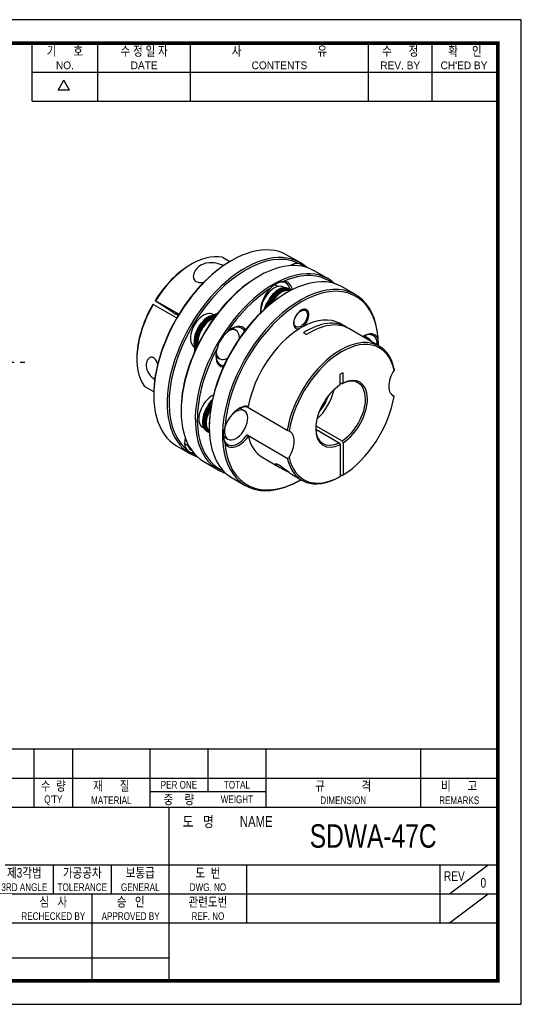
# Model space of a CAD drawing. Header units: millimetres. Extents: x 0 to 297, y 0 to 210.
# Tile 2 of 2: x 190 to 297, y 0 to 210. Entities that reach past the tile are written whole.
import ezdxf
from ezdxf.enums import TextEntityAlignment as Align

# ---------------------------------------------------------------- set-up
doc = ezdxf.new("R2010")
doc.units = ezdxf.units.MM
doc.header["$LTSCALE"] = 5
doc.linetypes.add('CENTER', pattern=[2, 1.25, -0.25, 0.25, -0.25])
doc.layers.get('0').update_dxf_attribs({"linetype": 'CONTINUOUS'})
for name, color, linetype in [('BM', 2, 'CONTINUOUS'), ('CT', 1, 'CENTER'), ('D', 7, 'CONTINUOUS')]:
    doc.layers.add(name, color=color, linetype=linetype)
doc.styles.get("Standard").update_dxf_attribs({"font": 'Gulim.ttf', "width": 0.8, "height": 3})

msp = doc.modelspace()

# ---------------------------------------------------------------- linework, layer by layer
for p, q in [((192.71392, 192.64074), (192.71392, 205)), ((206.72109, 192.64074), (206.72109, 205)), ((226.49591, 192.64074), (226.49591, 205)), ((264.39765, 192.64074), (264.39765, 205)), ((277.99284, 192.64074), (277.99284, 205)), ((192.71392, 198.82037), (291.58802, 198.82037)), ((198.25647, 194.97648), (199.49239, 197.11716)), ((200.72832, 194.97648), (199.49239, 197.11716)), ((200.72832, 194.97648), (198.25647, 194.97648)), ((192.71392, 192.64074), (291.58802, 192.64074)), ((292, 54.43705), (147.8086, 54.43705)), ((193.1259, 54.43705), (193.1259, 42.07779)), ((201.36541, 54.43705), (201.36541, 42.07779)), ((217.84443, 54.43705), (217.84443, 42.07779)), ((230.20369, 54.43705), (230.20369, 45.37359)), ((242.56295, 54.43705), (242.56295, 42.07779)), ((275.52098, 54.43705), (275.52098, 42.07779)), ((147.8086, 48.25742), (292, 48.25742)), ((217.84443, 45.37359), (242.56295, 45.37359)), ((147.8086, 42.07779), (292, 42.07779)), ((221.96418, 5), (221.96418, 42.07779)), ((147.8086, 29.71852), (292, 29.71852)), ((197.24565, 29.71852), (197.24565, 23.53889)), ((209.60492, 29.71852), (209.60492, 23.53889)), ((238.4432, 29.71852), (238.4432, 17.35926)), ((279.64074, 29.71852), (279.64074, 17.35926)), ((281.70061, 23.53889), (289.94012, 29.71852)), ((147.8086, 23.53889), (221.96418, 23.53889)), ((205.48516, 23.53889), (205.48516, 5)), ((221.96418, 23.53889), (292, 23.53889)), ((281.70061, 17.35926), (289.94012, 23.53889)), ((147.8086, 17.35926), (292, 17.35926)), ((147.8086, 9.87984), (221.96418, 9.87984))]:
    msp.add_line(p, q)
msp.add_lwpolyline([(297, 210), (0, 210), (0, 0), (297, 0)], close=True)
msp.add_lwpolyline([(292, 205, 0.8, 0.8, 0), (5, 205, 0.8, 0.8, 0), (5, 5, 0.8, 0.8, 0), (292, 5, 0.8, 0.8, 0)], format="xyseb", close=True)
at = {"layer": 'BM', "ltscale": 25.4}
for p, q in [((249.86546, 158.18009), (247.03703, 159.81308)), ((226.73104, 157.87348), (226.51891, 157.75101)), ((233.30234, 159.32735), (234.88314, 158.41467)), ((235.28703, 158.64916), (235.0749, 158.52668)), ((248.40672, 157.56573), (248.14772, 157.71526)), ((255.87587, 154.70998), (252.83531, 156.46545)), ((241.08531, 155.30152), (240.96975, 155.2348)), ((245.10819, 153.08773), (244.43758, 153.47491)), ((246.53991, 152.83848), (246.32644, 152.96173)), ((247.09572, 151.83141), (246.88359, 151.70894)), ((247.57868, 152.51789), (247.36655, 152.64036)), ((247.79082, 152.39541), (247.57868, 152.51789)), ((247.95388, 152.30127), (247.79082, 152.39541)), ((261.67414, 151.36234), (258.84572, 152.99534)), ((218.47683, 149.30015), (218.54423, 149.27333)), ((223.53802, 146.39016), (218.54423, 149.27333)), ((222.99637, 147.39061), (218.94226, 150.07003)), ((219.00966, 150.04321), (218.94226, 150.07003)), ((223.99891, 147.16266), (219.00966, 150.04321)), ((243.02336, 149.46199), (242.81123, 149.58446)), ((243.23549, 149.33951), (243.02336, 149.46199)), ((243.38497, 149.25321), (243.23549, 149.33951)), ((222.99637, 147.39061), (223.35343, 147.17235)), ((223.83585, 146.89382), (223.35343, 147.17235)), ((231.40911, 147.0748), (231.28549, 147.14618)), ((250.98329, 147.96369), (250.87723, 148.02493)), ((230.81522, 146.8621), (231.02735, 146.73963)), ((231.23948, 146.61715), (231.02735, 146.73963)), ((231.45161, 146.49468), (231.23948, 146.61715)), ((259.58836, 144.48367), (258.38628, 145.17769)), ((236.19737, 143.73295), (235.41955, 144.18203)), ((248.87723, 144.56082), (248.98329, 144.49959)), ((250.59004, 143.20667), (251.22644, 142.83924)), ((266.73014, 140.36036), (260.22475, 144.11625)), ((227.26342, 140.98699), (227.47555, 140.86451)), ((227.68769, 140.74204), (227.47555, 140.86451)), ((227.89982, 140.61956), (227.68769, 140.74204)), ((264.47269, 142.01598), (263.5181, 142.56712)), ((227.28549, 140.21798), (227.35026, 140.18058)), ((266.54115, 140.496), (266.54115, 140.60458)), ((215.06378, 137.91014), (215.06378, 137.66519)), ((231.91955, 138.11985), (232.69737, 137.67078)), ((258.98419, 134.69147), (258.3478, 134.32145)), ((258.98419, 134.69147), (258.99098, 132.48026)), ((269.85186, 135.64948), (269.87953, 135.25119)), ((258.3478, 134.32145), (258.35459, 132.11023)), ((258.7796, 132.35779), (258.35307, 132.60405)), ((258.7796, 132.35779), (258.99098, 132.48026)), ((218.67594, 130.62474), (216.65544, 131.79128)), ((218.67002, 130.1126), (218.67002, 129.86765)), ((269.87004, 129.72684), (269.37467, 130.01284)), ((269.89668, 129.66507), (269.87004, 129.72684)), ((224.4683, 126.76496), (224.4683, 126.52002)), ((230.47732, 127.62872), (230.26519, 127.75119)), ((230.68946, 127.50624), (230.47732, 127.62872)), ((230.83427, 127.42264), (230.68946, 127.50624)), ((237.95636, 126.59841), (237.00176, 127.14955)), ((238.79819, 127.51983), (238.53424, 127.35485)), ((247.09023, 122.41505), (238.53424, 127.35485)), ((229.07983, 123.06302), (229.32866, 122.91936)), ((229.91355, 122.30253), (230.12568, 122.18005)), ((230.12568, 122.18005), (230.33782, 122.05758)), ((230.33782, 122.05758), (230.50631, 121.9603)), ((230.47871, 123.16355), (230.47871, 123.04991)), ((247.48786, 122.23186), (247.09023, 122.41505)), ((253.1853, 122.66818), (258.18067, 119.78409)), ((253.20273, 123.39555), (258.81707, 120.15412)), ((233.50176, 121.08737), (234.45636, 120.53624)), ((238.55242, 121.43221), (247.10842, 116.4924)), ((238.55242, 121.43221), (238.81795, 121.08346)), ((258.18067, 119.78409), (258.39356, 119.41668)), ((259.02995, 119.7867), (258.81707, 120.15412)), ((259.02995, 119.7867), (259.05098, 112.93482)), ((223.53703, 119.10989), (226.36546, 117.4769)), ((225.25478, 119.57472), (225.94823, 119.17435)), ((226.66648, 118.18232), (226.74924, 118.13453)), ((258.39356, 119.41668), (258.41459, 112.56479)), ((229.33531, 115.76225), (232.37587, 114.00679)), ((241.88628, 116.59885), (245.50191, 114.51136)), ((247.10842, 116.4924), (247.50501, 116.64574)), ((235.34572, 112.29214), (238.17414, 110.65915)), ((248.17009, 112.97089), (250.23014, 111.78152)), ((249.92414, 111.82308), (250.04115, 111.89063)), ((258.41459, 112.56479), (258.20321, 112.44266)), ((258.41308, 113.05894), (258.8396, 112.81268)), ((258.8396, 112.81268), (259.05098, 112.93482))]:
    msp.add_line(p, q, dxfattribs=at)
for centre, radius, start, end in [((250.75172, 138.09365), 19.73924, 119.6928924, 122.8978102), ((246.79241, 149.91772), 4.29301, 96.2980977, 140.1759218), ((441.30407, 15.69433), 247.24411, 148.3817864, 149.3081871), ((238.88683, 138.15969), 6.94884, 132.1280275, 165.5619459), ((250.93104, 142.89372), 1.70305, 107.7670684, 132.5834896), ((244.51502, 140.32368), 22.02546, 0.3945242, 4.4193895), ((251.13096, 123.32659), 20.6556, 175.6504179, 180.4834049), ((237.92087, 121.39811), 4.4384, 158.6328972, 201.7189036)]:
    msp.add_arc(centre, radius, start, end, dxfattribs=at)
for centre, major_axis, ratio, start_param, end_param in [((235.28703, 139.46149), (11.75, 20.3516), 0.577350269, 0, 3.141592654), ((226.73104, 144.40129), (8.25, 14.28942), 0.577350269, 0.187113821, 1.508613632), ((238.32759, 137.70602), (11.6, 20.09179), 0.577350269, 0.051390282, 3.020389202), ((238.11546, 137.82849), (-11.75, -20.3516), 0.577350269, 3.014877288, 6.283185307), ((241.08531, 136.11385), (11.75, 20.3516), 0.577350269, 0, 3.141592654), ((235.0749, 139.58396), (-11.6, -20.09179), 0.577350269, 3.926990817, 5.497787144), ((226.51891, 144.52377), (8.1, 14.02961), 0.577350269, 0.785398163, 1.50810839), ((248.02406, 153.7452), (2.4, 4.15692), 0.577350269, 0.394777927, 0.843628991), ((247.81193, 153.86768), (-2.25, -3.89711), 0.577350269, 2.906534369, 3.894189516), ((244.12587, 134.35838), (-11.75, -20.3516), 0.577350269, 3.014877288, 6.283185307), ((247.09572, 132.64374), (11.75, 20.3516), 0.577350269, 0, 3.141592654), ((244.338, 134.23591), (-11.6, -20.09179), 0.577350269, 3.077426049, 3.805787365), ((240.87318, 136.23633), (11.6, 20.09179), 0.577350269, 0.836788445, 1.449592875), ((249.92414, 131.01075), (-11.75, -20.3516), 0.577350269, 2.35619449, 6.283185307), ((250.13628, 130.88827), (-11.6, -20.09179), 0.577350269, 2.446030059, 5.415028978), ((244.32644, 149.49762), (2, 3.4641), 0.577350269, 0, 2.451198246), ((241.87448, 217.10984), (-40, -69.28203), 0.577350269, 0.832743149, 0.835784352), ((241.87448, 217.10984), (-40, -69.28203), 0.577350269, 0.832743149, 0.835784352), ((244.58857, 149.92551), (2.25, 3.89711), 0.577350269, 0, 0.785398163), ((241.33588, 151.80345), (2.4, 4.15692), 0.577350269, 5.387085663, 5.46602751), ((241.54802, 151.68098), (-2.25, -3.89711), 0.577350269, 2.300038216, 2.388995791), ((244.80071, 149.80304), (-2.4, -4.15692), 0.577350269, 2.526700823, 3.46239972), ((244.58857, 149.92551), (2.25, 3.89711), 0.577350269, 5.689968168, 6.283185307), ((246.88359, 132.76621), (-11.6, -20.09179), 0.577350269, 3.926990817, 5.415028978), ((244.338, 134.23591), (11.6, 20.09179), 0.577350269, 0.836788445, 1.449592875), ((244.80071, 149.80304), (-2.4, -4.15692), 0.577350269, 4.321768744, 5.594162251), ((245.24568, 148.9669), (-2.12087, -3.67346), 0.577350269, 3.141592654, 4.873968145), ((245.45781, 148.84443), (-2.12087, -3.67346), 0.577350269, 3.141592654, 4.873968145), ((245.45781, 148.84443), (-2.12087, -3.67346), 0.577350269, 3.141592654, 4.873968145), ((245.66994, 148.72195), (-2.12087, -3.67346), 0.577350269, 3.141592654, 4.873968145), ((245.66994, 148.72195), (-2.12087, -3.67346), 0.577350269, 3.141592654, 4.873968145), ((245.88207, 148.59948), (-2.12087, -3.67346), 0.577350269, 3.165034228, 4.83623902), ((245.88207, 148.59948), (2, 3.4641), 0.577350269, 0.0955945, 1.621254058), ((226.73104, 144.40129), (8.25, 14.28942), 0.577350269, 1.563165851, 2.884665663), ((226.51891, 144.52377), (-8.1, -14.02961), 0.577350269, 4.705263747, 5.497787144), ((196.89717, 161.23178), (40, 69.28203), 0.577350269, 4.854392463, 4.873968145), ((197.1093, 161.1093), (40, 69.28203), 0.577350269, 4.862011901, 4.873968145), ((197.1093, 161.1093), (40, 69.28203), 0.577350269, 4.862011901, 4.873968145), ((197.32144, 160.98683), (40, 69.28203), 0.577350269, 4.86916908, 4.873968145), ((197.32144, 160.98683), (40, 69.28203), 0.577350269, 4.86916908, 4.873968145), ((225.05317, 146.33259), (1.79712, -1.08645), 0.02849532, 2.257943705, 4.025169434), ((229.28549, 143.68208), (2, 3.4641), 0.577350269, 0, 3.141592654), ((241.66235, 217.23231), (-40, -69.28203), 0.577350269, 0.592451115, 0.618559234), ((241.87448, 217.10984), (-40, -69.28203), 0.577350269, 0.592451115, 0.610814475), ((241.87448, 217.10984), (-40, -69.28203), 0.577350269, 0.592451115, 0.610814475), ((244.58857, 149.92551), (2.25, 3.89711), 0.577350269, 2.388995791, 2.523125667), ((250.08936, 146.1704), (1.15, 1.99186), 0.577350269, 4.126297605, 10.017946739), ((249.87723, 146.29287), (1, 1.73205), 0.577350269, 0, 0.7129575), ((230.24008, 143.13094), (-2.12087, -3.67346), 0.577350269, 3.734043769, 5.620921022), ((230.45221, 143.00847), (-2.12087, -3.67346), 0.577350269, 3.734043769, 5.620921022), ((230.45221, 143.00847), (2.12087, 3.67346), 0.577350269, 0.592451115, 2.479328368), ((230.66435, 142.88599), (2.12087, 3.67346), 0.577350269, 0.592451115, 2.479328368), ((230.66435, 142.88599), (2.12087, 3.67346), 0.577350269, 0.592451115, 2.479328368), ((230.87648, 142.76352), (2.12087, 3.67346), 0.577350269, 0.592451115, 2.479328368), ((230.87648, 142.76352), (-2, -3.4641), 0.577350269, 3.725878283, 5.635537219), ((242.08662, 216.98736), (-40, -69.28203), 0.577350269, 0.592451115, 0.603237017), ((242.08662, 216.98736), (-40, -69.28203), 0.577350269, 0.592451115, 0.603237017), ((242.29875, 216.86489), (-40, -69.28203), 0.577350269, 0.592451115, 0.595812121), ((235.29589, 140.21197), (-2.4, -4.15692), 0.577350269, 2.880044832, 4.247797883), ((249.87723, 146.29287), (1, 1.73205), 0.577350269, 2.428635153, 3.141592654), ((250.13628, 130.88827), (-8.25, -14.28942), 0.577350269, 3.141592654, 3.903411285), ((251.33836, 130.19425), (-8.25, -14.28942), 0.577350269, 3.103013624, 3.991172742), ((251.97475, 129.82683), (-8.25, -14.28942), 0.577350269, 3.141592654, 3.991172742), ((234.44737, 140.70187), (1.75, 3.03109), 0.577350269, 0, 0.728644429), ((235.08376, 140.33444), (2.25, 3.89711), 0.577350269, 0, 0.752596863), ((234.44737, 140.70187), (1.75, 3.03109), 0.577350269, 5.474819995, 6.283185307), ((235.08376, 140.33444), (2.25, 3.89711), 0.577350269, 5.9265248, 6.283185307), ((250.13628, 130.88827), (8.25, 14.28942), 0.577350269, 0.816055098, 2.118087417), ((263.39445, 138.59706), (-2.4, -4.15692), 0.577350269, 2.789417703, 3.984082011), ((263.18231, 138.71953), (-2.25, -3.89711), 0.577350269, 2.360267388, 3.894189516), ((240.87318, 136.23633), (11.6, 20.09179), 0.577350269, 1.622186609, 2.35619449), ((171.12318, 100.55164), (40, 69.28203), 0.577350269, 5.593952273, 5.620921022), ((171.33531, 100.42917), (40, 69.28203), 0.577350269, 5.601890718, 5.620921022), ((171.33531, 100.42917), (40, 69.28203), 0.577350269, 5.601890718, 5.620921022), ((171.54745, 100.30669), (40, 69.28203), 0.577350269, 5.609631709, 5.620921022), ((171.54745, 100.30669), (40, 69.28203), 0.577350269, 5.609631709, 5.620921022), ((258.48014, 126.07094), (-8.25, -14.28942), 0.577350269, 2.581753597, 5.279305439), ((258.69227, 125.94847), (-8.1, -14.02961), 0.577350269, 2.572878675, 5.288180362), ((262.72269, 138.98489), (1.75, 3.03109), 0.577350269, 0, 0.420628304), ((262.72269, 138.98489), (1.75, 3.03109), 0.577350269, 5.862557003, 6.283185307), ((244.338, 134.23591), (11.6, 20.09179), 0.577350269, 1.622186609, 3.205759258), ((171.75958, 100.18422), (40, 69.28203), 0.577350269, 5.61719389, 5.620921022), ((235.29589, 140.21197), (-2.4, -4.15692), 0.577350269, 5.107166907, 6.489826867), ((234.44737, 140.70187), (1.75, 3.03109), 0.577350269, 2.412948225, 3.898700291), ((235.08376, 140.33444), (2.25, 3.89711), 0.577350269, 2.388995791, 3.444306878), ((271.95044, 133.65725), (2.25, 3.89711), 0.577350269, 1.494067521, 3.225398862), ((258.48014, 126.07094), (-3.75, -6.49519), 0.577350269, 0.848972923, 3.87049346), ((258.69227, 125.94847), (-3.9, -6.755), 0.577350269, 0.846661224, 3.872805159), ((258.69227, 125.94847), (3.9, 6.755), 0.577350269, 0.846661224, 3.872805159), ((251.97475, 129.82683), (-3.75, -6.49519), 0.577350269, 1.061099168, 2.080493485), ((231.07983, 126.52713), (2, 3.4641), 0.577350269, 0.685167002, 3.141592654), ((196.89717, 161.23178), (40, 69.28203), 0.577350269, 4.557887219, 4.577236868), ((197.1093, 161.1093), (40, 69.28203), 0.577350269, 4.557887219, 4.56964673), ((197.1093, 161.1093), (40, 69.28203), 0.577350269, 4.557887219, 4.56964673), ((251.33836, 130.19425), (-3.75, -6.49519), 0.577350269, 1.285990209, 1.855602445), ((258.69227, 125.94847), (-8.1, -14.02961), 0.577350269, 0.816718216, 2.146587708), ((232.03443, 125.97599), (2.12087, 3.67346), 0.577350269, 1.416294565, 3.141592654), ((232.24656, 125.85352), (2.12087, 3.67346), 0.577350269, 1.416294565, 3.141592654), ((232.24656, 125.85352), (2.12087, 3.67346), 0.577350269, 1.416294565, 3.141592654), ((232.45869, 125.73104), (2.12087, 3.67346), 0.577350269, 1.416294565, 3.141592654), ((232.45869, 125.73104), (2.12087, 3.67346), 0.577350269, 1.416294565, 3.141592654), ((232.67082, 125.60857), (-2, -3.4641), 0.577350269, 4.67217936, 6.189680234), ((232.67082, 125.60857), (2.12087, 3.67346), 0.577350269, 1.456738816, 3.120773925), ((197.32144, 160.98683), (40, 69.28203), 0.577350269, 4.557887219, 4.562519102), ((197.32144, 160.98683), (40, 69.28203), 0.577350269, 4.557887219, 4.562519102), ((236.20636, 123.56733), (1.75, 3.03109), 0.577350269, 1.870609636, 6.283185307), ((236.87811, 123.17949), (-2.4, -4.15692), 0.577350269, 3.325696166, 5.071641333), ((236.20636, 123.56733), (1.75, 3.03109), 0.577350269, 0, 1.270983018), ((236.66598, 123.30196), (2.25, 3.89711), 0.577350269, 0.157878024, 0.752596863), ((245.4341, 118.23969), (-2.25, -3.89711), 0.577350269, 1.494067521, 3.225398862), ((258.48014, 126.07094), (3.75, 6.49519), 0.577350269, 2.375999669, 3.87049346), ((228.63112, 121.66683), (-2.4, -4.15692), 0.577350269, 5.226286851, 5.81859421), ((228.41899, 121.78931), (-2.25, -3.89711), 0.577350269, 5.530588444, 6.283185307), ((236.66598, 123.30196), (2.25, 3.89711), 0.577350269, 2.35619449, 4.561588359), ((236.87811, 123.17949), (2.4, 4.15692), 0.577350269, 2.789417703, 4.53536287), ((250.13628, 130.88827), (11.6, 20.09179), 0.577350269, 2.446030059, 3.921175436), ((250.13628, 130.88827), (8.25, 14.28942), 0.577350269, 2.601378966, 3.141592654), ((228.66648, 121.64642), (2, 3.4641), 0.577350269, 2.473706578, 3.141592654), ((228.41899, 121.78931), (-2.25, -3.89711), 0.577350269, 0, 0.35604191), ((238.11546, 137.82849), (-11.75, -20.3516), 0.577350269, 0, 0.126715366), ((238.32759, 137.70602), (-11.6, -20.09179), 0.577350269, 0.051390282, 0.064166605), ((258.48014, 126.07094), (8.25, 14.28942), 0.577350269, 2.581753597, 3.903253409), ((258.69227, 125.94847), (8.1, 14.02961), 0.577350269, 2.572878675, 3.902748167), ((244.12587, 134.35838), (-11.75, -20.3516), 0.577350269, 0, 0.126715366), ((249.92414, 131.01075), (-11.75, -20.3516), 0.577350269, 0, 0.785398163)]:
    msp.add_ellipse(centre, major_axis=major_axis, ratio=ratio, start_param=start_param, end_param=end_param, dxfattribs=at)
msp.add_ellipse((249.98329, 146.23164), major_axis=(-1, -1.73205), ratio=0.577350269, dxfattribs=at)
for points, knots in [([(233.54158, 157.53142), (233.25939, 157.66683), (232.93985, 157.78982), (232.1223, 158.03181), (231.61675, 158.12303), (230.17179, 158.20517), (229.31118, 157.99838), (228.00429, 157.23802), (227.51683, 156.68334), (227.13322, 155.73865), (227.06081, 155.39863), (227.13491, 154.72903), (227.29683, 154.39146), (227.65665, 154.18372)], [0.5185176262, 0.5185176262, 0.5185176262, 0.5185176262, 0.5625, 0.5625, 0.625, 0.625, 0.75, 0.75, 0.875, 0.875, 0.9375, 0.9375, 1, 1, 1, 1]), ([(249.31641, 158.11531), (249.63767, 158.10173), (249.96201, 157.99063), (250.4535, 157.66658), (250.61711, 157.53238), (250.8173, 157.33615), (250.858, 157.29455), (250.89851, 157.25146)], [0, 0, 0, 0, 0.5, 0.5, 0.75, 0.75, 0.8142169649, 0.8142169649, 0.8142169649, 0.8142169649]), ([(227.65665, 154.18372), (228.01648, 153.97597), (228.52094, 153.92698), (229.11664, 153.95829), (229.21479, 153.96599), (229.31283, 153.97589)], [0, 0, 0, 0, 0.0625, 0.0625, 0.0748198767, 0.0748198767, 0.0748198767, 0.0748198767]), ([(219.52105, 136.51379), (219.44829, 136.72254), (219.36175, 136.93062), (219.11301, 137.40099), (218.92699, 137.65739), (218.5005, 137.97889), (218.2635, 138.03352), (217.85738, 137.96228), (217.68217, 137.84909), (217.25591, 137.40778), (217.08957, 136.97431), (217.01677, 136.01013), (217.11226, 135.46913), (217.63252, 134.38194), (218.07198, 133.85011), (218.6499, 133.46379), (218.78321, 133.39618), (218.9082, 133.35361)], [0.1425390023, 0.1425390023, 0.1425390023, 0.1425390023, 0.1875, 0.1875, 0.25, 0.25, 0.3125, 0.3125, 0.375, 0.375, 0.5, 0.5, 0.625, 0.625, 0.75, 0.75, 0.787849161, 0.787849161, 0.787849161, 0.787849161]), ([(227.33877, 117.29673), (226.85493, 117.40418), (226.44611, 117.56404), (225.95399, 117.88847), (225.81171, 118.01036), (225.57637, 118.27457), (225.48204, 118.41767), (225.41017, 118.57137)], [0, 0, 0, 0, 0.5, 0.5, 0.75, 0.75, 1, 1, 1, 1]), ([(248.18127, 112.96492), (248.12023, 112.99994), (248.04979, 113.04375), (247.71057, 113.27033), (247.35634, 113.54364), (246.45866, 114.24037), (245.90938, 114.65859), (245.21965, 115.07822), (245.01564, 115.18156), (244.72465, 115.28896), (244.63636, 115.29529), (244.54414, 115.21274), (244.70755, 115.03345), (245.00313, 114.82522)], [0.4625652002, 0.4625652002, 0.4625652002, 0.4625652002, 0.5, 0.5, 0.625, 0.625, 0.75, 0.75, 0.8125, 0.8125, 0.875, 0.875, 1, 1, 1, 1]), ([(245.00313, 114.82522), (245.2987, 114.617), (245.71947, 114.38068), (246.4565, 114.00722), (246.72611, 113.87616), (247.09547, 113.69479), (247.18908, 113.64858), (247.2819, 113.60213)], [0, 0, 0, 0, 0.125, 0.125, 0.1875, 0.1875, 0.208210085, 0.208210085, 0.208210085, 0.208210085])]:
    msp.add_open_spline(points, degree=3, knots=knots, dxfattribs=at)
at = {"layer": 'CT'}
msp.add_line((140.16858, 136.93061), (191.16841, 136.93061), dxfattribs=at)

# ---------------------------------------------------------------- texts
at = {"layer": 'D', "width": 0.8}
for s, height, p in [('기      호', 2.059877, (199.71751, 203.3521)), ('수 정 일 자', 2.059877, (216.6085, 203.3521)), ('사                           유', 2.0598771, (245.44678, 203.3521)), ('수      정', 2.059877, (271.19524, 203.3521)), ('확     인', 2.059877, (284.99642, 203.3521)), ('수  량', 2.059877, (197.24565, 46.60952)), ('재      질', 2.059877, (209.60492, 46.60952)), ('PER ONE', 1.647902, (224.02406, 46.8155)), ('TOTAL', 1.647902, (236.38332, 46.8155)), ('규             격', 2.0598771, (259.04197, 46.60952)), ('비      고', 2.059877, (283.76049, 46.60952)), ("Q'TY", 1.647902, (197.24565, 43.5197)), ('MATERIAL', 1.647902, (209.60492, 43.5197)), ('중    량', 2.059877, (224.02406, 43.72569)), ('WEIGHT', 1.647902, (236.38332, 43.72569)), ('DIMENSION', 1.647902, (259.04197, 43.5197)), ('REMARKS', 1.647902, (283.76049, 43.5197)), ('도   명', 2.307062, (228.14381, 38.98797)), ('NAME', 2.307062, (240.50307, 38.98797)), ('SDWA-47C', 5, (265.42755, 35.89816)), ('제3각법', 2.059877, (191.06602, 28.07062)), ('가공공차', 2.059877, (203.42529, 28.07062)), ('보통급', 2.059877, (215.78455, 28.07062)), ('도  번', 2.059877, (230.20369, 28.07062)), ('REV', 2.059877, (282.73055, 27.34967)), ('3RD ANGLE', 1.647902, (191.06602, 24.98081)), ('TOLERANCE', 1.647902, (203.42529, 24.98081)), ('GENERAL', 1.647902, (215.78455, 24.98081)), ('DWG. NO', 1.647902, (230.20369, 24.98081)), ('0', 2.05988, (288.91018, 25.90775)), ('심   사', 2.059877, (197.24565, 21.89099)), ('승   인', 2.059877, (213.72467, 21.89099)), ('관련도번', 2.059877, (230.20369, 21.89099)), ('REF. NO', 1.647902, (230.20369, 18.80118))]:
    msp.add_text(s, height=height, dxfattribs=at).set_placement(p, align=Align.MIDDLE)
at = {"layer": 'D'}
for s, p in [('NO.', (199.71751, 200.26228)), ('DATE', (216.6085, 200.26228)), ('CONTENTS', (245.44678, 200.26228)), ('REV. BY', (271.19524, 200.26228)), ("CH'ED BY", (284.79043, 200.26228))]:
    msp.add_text(s, height=1.647902, dxfattribs=at).set_placement(p, align=Align.MIDDLE)
at = {"layer": 'D', "width": 0.8}
for s, p in [('RECHECKED BY', (197.24565, 17.97719)), ('APPROVED BY', (213.72467, 17.97719))]:
    msp.add_text(s, height=1.6479017, dxfattribs=at).set_placement(p, align=Align.CENTER)

doc.saveas('drawing.dxf')
